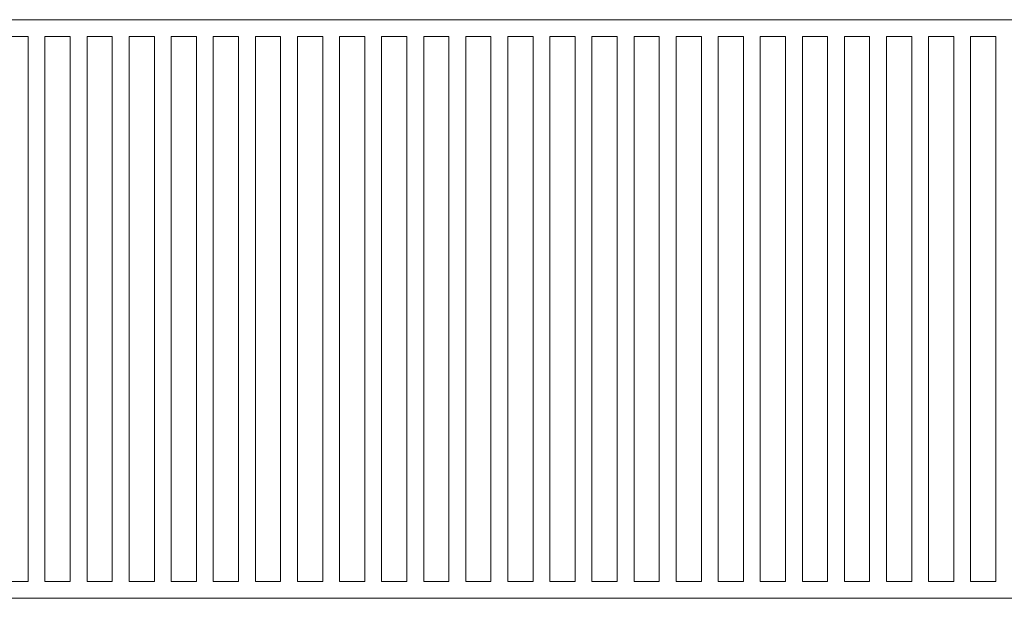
# Model space of a CAD drawing. Header units: inches. Extents: x -96941 to 10978768, y -673 to 1070890.
# Tile 225 of 256: x 63676 to 64261, y 3848 to 4192. Entities that reach past the tile are written whole.
import ezdxf

# ---------------------------------------------------------------- set-up
doc = ezdxf.new("R2010")
doc.units = ezdxf.units.IN
doc.layers.add('!_A_23_ŠRAFY', color=252, linetype='Continuous', lineweight=9)
doc.layers.add('!_A_52_NOVÉ KCIE', color=7, linetype='Continuous', lineweight=13, true_color=0xa30000)

msp = doc.modelspace()

# ---------------------------------------------------------------- linework, layer by layer
at = {"layer": '!_A_23_ŠRAFY', "color": 14, "true_color": 0xa30000}
for points in [[(63666.233, 3858.126), (63666.233, 4182.126), (63681.233, 4182.126), (63681.233, 3858.126)], [(63691.233, 3858.126), (63691.233, 4182.126), (63706.233, 4182.126), (63706.233, 3858.126)], [(63716.233, 3858.126), (63716.233, 4182.126), (63731.233, 4182.126), (63731.233, 3858.126)], [(63741.233, 3858.126), (63741.233, 4182.126), (63756.233, 4182.126), (63756.233, 3858.126)], [(63766.233, 3858.126), (63766.233, 4182.126), (63781.233, 4182.126), (63781.233, 3858.126)], [(63791.233, 3858.126), (63791.233, 4182.126), (63806.233, 4182.126), (63806.233, 3858.126)], [(63816.233, 3858.126), (63816.233, 4182.126), (63831.233, 4182.126), (63831.233, 3858.126)], [(63841.233, 3858.126), (63841.233, 4182.126), (63856.233, 4182.126), (63856.233, 3858.126)], [(63866.233, 3858.126), (63866.233, 4182.126), (63881.233, 4182.126), (63881.233, 3858.126)], [(63891.233, 3858.126), (63891.233, 4182.126), (63906.233, 4182.126), (63906.233, 3858.126)], [(63916.233, 3858.126), (63916.233, 4182.126), (63931.233, 4182.126), (63931.233, 3858.126)], [(63941.233, 3858.126), (63941.233, 4182.126), (63956.233, 4182.126), (63956.233, 3858.126)], [(63966.233, 3858.126), (63966.233, 4182.126), (63981.233, 4182.126), (63981.233, 3858.126)], [(63991.233, 3858.126), (63991.233, 4182.126), (64006.233, 4182.126), (64006.233, 3858.126)], [(64016.233, 3858.126), (64016.233, 4182.126), (64031.233, 4182.126), (64031.233, 3858.126)], [(64041.233, 3858.126), (64041.233, 4182.126), (64056.233, 4182.126), (64056.233, 3858.126)], [(64066.233, 3858.126), (64066.233, 4182.126), (64081.233, 4182.126), (64081.233, 3858.126)], [(64091.233, 3858.126), (64091.233, 4182.126), (64106.233, 4182.126), (64106.233, 3858.126)], [(64116.233, 3858.126), (64116.233, 4182.126), (64131.233, 4182.126), (64131.233, 3858.126)], [(64141.233, 3858.126), (64141.233, 4182.126), (64156.233, 4182.126), (64156.233, 3858.126)], [(64166.233, 3858.126), (64166.233, 4182.126), (64181.233, 4182.126), (64181.233, 3858.126)], [(64191.233, 3858.126), (64191.233, 4182.126), (64206.233, 4182.126), (64206.233, 3858.126)], [(64216.233, 3858.126), (64216.233, 4182.126), (64231.233, 4182.126), (64231.233, 3858.126)], [(64241.233, 3858.126), (64241.233, 4182.126), (64256.233, 4182.126), (64256.233, 3858.126)]]:
    msp.add_lwpolyline(points, close=True, dxfattribs=at)
at = {"layer": '!_A_52_NOVÉ KCIE'}
msp.add_lwpolyline([(62348.733, 3848.126), (65348.733, 3848.126), (65348.733, 4192.126), (62348.733, 4192.126)], close=True, dxfattribs=at)

doc.saveas('drawing.dxf')
